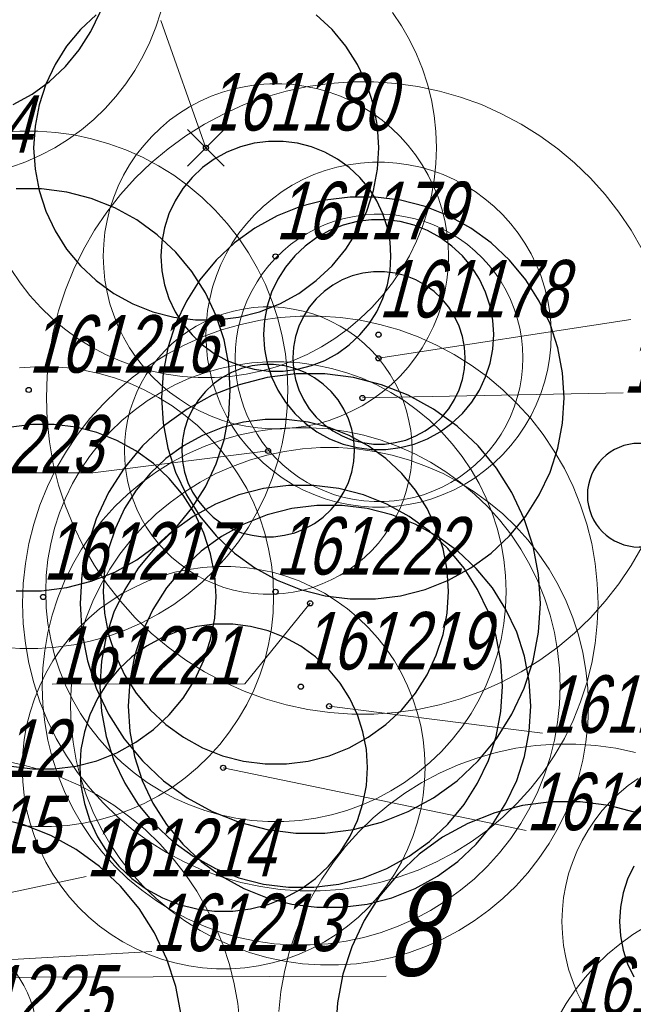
# Model space of a CAD drawing. Header units: metres. Extents: x 7419449 to 7420144, y 5549519 to 5549653.
# Tile 35 of 67: x 7419512 to 7419523, y 5549541 to 5549558. Entities that reach past the tile are written whole.
import ezdxf
from ezdxf.enums import TextEntityAlignment as Align

# ---------------------------------------------------------------- set-up
doc = ezdxf.new("R2010")
doc.units = ezdxf.units.M
doc.layers.add('_4_korony', color=7, linetype='Continuous', lineweight=25, true_color=0x7aa300)
for name, color, linetype, lineweight in [('_4_krzewy istniejące', 86, 'Continuous', 30), ('_4_NUMERY_PIKIET', 7, 'Continuous', 15), ('_4_NUMETY_WNIOSEK', 5, 'Continuous', 15), ('_4_SOD', 30, 'Continuous', 20), ('_4_USUNIĘCIE', 1, 'Continuous', 30)]:
    doc.layers.add(name, color=color, linetype=linetype, lineweight=lineweight)
doc.layers.add('_4_PUNKT_INWENTARYZACYJNY', color=7, linetype='Continuous')
doc.styles.add('STANDARD-Working1250', font='arial.ttf', dxfattribs={"height": 2.5})

# ---------------------------------------------------------------- blocks, each defined once
blk = doc.blocks.new('A$C38776EB9')
at = {"linetype": 'Continuous', "transparency": 33554623}
blk.add_line((-0.525, -0.525), (0, -0.525), dxfattribs=at)
blk.add_circle((0, 0), 0.525, dxfattribs=at)
blk = doc.blocks.new('x')
at = {"layer": '_4_USUNIĘCIE'}
for points in [[(7418062.551, 5544640.429), (7418062.87, 5544640.11), (7418063.188, 5544640.429)], [(7418063.188, 5544639.792), (7418062.87, 5544640.11), (7418062.551, 5544639.792)]]:
    blk.add_lwpolyline(points, dxfattribs=at)

msp = doc.modelspace()

# ---------------------------------------------------------------- linework, layer by layer
at = {"layer": '_4_korony', "linetype": 'Continuous', "flags": 128}
for points in [[(7419512.229, 5549556.861), (7419512.559, 5549557.042), (7419512.864, 5549557.263), (7419513.139, 5549557.521), (7419513.379, 5549557.812), (7419513.581, 5549558.13), (7419513.741, 5549558.471), (7419513.858, 5549558.829), (7419513.928, 5549559.199), (7419513.952, 5549559.575), (7419513.928, 5549559.951), (7419513.858, 5549560.321), (7419513.741, 5549560.679), (7419513.581, 5549561.02), (7419513.379, 5549561.338), (7419513.139, 5549561.629), (7419512.864, 5549561.887), (7419512.559, 5549562.108), (7419512.229, 5549562.289)], [(7419513.674, 5549558.424), (7419513.399, 5549558.166), (7419513.159, 5549557.875), (7419512.957, 5549557.557), (7419512.797, 5549557.216), (7419512.68, 5549556.858), (7419512.61, 5549556.488), (7419512.586, 5549556.112), (7419512.61, 5549555.736), (7419512.68, 5549555.366), (7419512.797, 5549555.008), (7419512.957, 5549554.667), (7419513.159, 5549554.349), (7419513.399, 5549554.058), (7419513.674, 5549553.8), (7419513.979, 5549553.579), (7419514.309, 5549553.398), (7419514.659, 5549553.259), (7419515.024, 5549553.165), (7419515.398, 5549553.118), (7419515.774, 5549553.118), (7419516.148, 5549553.165), (7419516.513, 5549553.259), (7419516.863, 5549553.398), (7419517.193, 5549553.579), (7419517.498, 5549553.8), (7419517.773, 5549554.058), (7419518.013, 5549554.349), (7419518.215, 5549554.667), (7419518.375, 5549555.008), (7419518.492, 5549555.366), (7419518.562, 5549555.736), (7419518.586, 5549556.112), (7419518.562, 5549556.488), (7419518.492, 5549556.858), (7419518.375, 5549557.216), (7419518.215, 5549557.557), (7419518.013, 5549557.875), (7419517.773, 5549558.166), (7419517.498, 5549558.424)], [(7419512.284, 5549548.408), (7419512.724, 5549548.408), (7419513.16, 5549548.463), (7419513.586, 5549548.572), (7419513.994, 5549548.734), (7419514.379, 5549548.946), (7419514.735, 5549549.204), (7419515.055, 5549549.505), (7419515.336, 5549549.844), (7419515.571, 5549550.215), (7419515.758, 5549550.613), (7419515.894, 5549551.031), (7419515.976, 5549551.462), (7419516.004, 5549551.901), (7419515.976, 5549552.34), (7419515.894, 5549552.771), (7419515.758, 5549553.189), (7419515.571, 5549553.587), (7419515.336, 5549553.958), (7419515.055, 5549554.297), (7419514.735, 5549554.598), (7419514.379, 5549554.856), (7419513.994, 5549555.068), (7419513.586, 5549555.23), (7419513.16, 5549555.339), (7419512.724, 5549555.394), (7419512.284, 5549555.394)], [(7419512.194, 5549545.359), (7419512.568, 5549545.312), (7419512.944, 5549545.312), (7419513.318, 5549545.359), (7419513.683, 5549545.453), (7419514.033, 5549545.592), (7419514.363, 5549545.773), (7419514.668, 5549545.994), (7419514.943, 5549546.252), (7419515.183, 5549546.543), (7419515.385, 5549546.861), (7419515.545, 5549547.202), (7419515.662, 5549547.56), (7419515.732, 5549547.93), (7419515.756, 5549548.306), (7419515.732, 5549548.682), (7419515.662, 5549549.052), (7419515.545, 5549549.41), (7419515.385, 5549549.751), (7419515.183, 5549550.069), (7419514.943, 5549550.36), (7419514.668, 5549550.618), (7419514.363, 5549550.839), (7419514.033, 5549551.02), (7419513.683, 5549551.159), (7419513.318, 5549551.253), (7419512.944, 5549551.3), (7419512.568, 5549551.3), (7419512.194, 5549551.253)], [(7419523.07, 5549544.549), (7419522.584, 5549544.674), (7419522.085, 5549544.737), (7419521.583, 5549544.737), (7419521.084, 5549544.674), (7419520.598, 5549544.549), (7419520.131, 5549544.364), (7419519.691, 5549544.122), (7419519.284, 5549543.827), (7419518.918, 5549543.483), (7419518.598, 5549543.096), (7419518.329, 5549542.672), (7419518.115, 5549542.217), (7419517.96, 5549541.74), (7419517.866, 5549541.246), (7419517.834, 5549540.745)], [(7419511.931, 5549536.604), (7419512.417, 5549536.729), (7419512.884, 5549536.914), (7419513.324, 5549537.156), (7419513.731, 5549537.451), (7419514.097, 5549537.795), (7419514.417, 5549538.182), (7419514.686, 5549538.606), (7419514.9, 5549539.061), (7419515.055, 5549539.538), (7419515.149, 5549540.032), (7419515.181, 5549540.533), (7419515.149, 5549541.034), (7419515.055, 5549541.528), (7419514.9, 5549542.005), (7419514.686, 5549542.46), (7419514.417, 5549542.884), (7419514.097, 5549543.271), (7419513.731, 5549543.615), (7419513.324, 5549543.91), (7419512.884, 5549544.152), (7419512.417, 5549544.337), (7419511.931, 5549544.462)], [(7419523.014, 5549543.621), (7419522.907, 5549543.393), (7419522.83, 5549543.154), (7419522.783, 5549542.908), (7419522.767, 5549542.657), (7419522.783, 5549542.406), (7419522.83, 5549542.16), (7419522.907, 5549541.921), (7419523.014, 5549541.693)]]:
    msp.add_lwpolyline(points, dxfattribs=at)
for points in [[(7419518.796, 5549554.224), (7419518.78, 5549554.475), (7419518.733, 5549554.721), (7419518.656, 5549554.96), (7419518.549, 5549555.188), (7419518.414, 5549555.4), (7419518.254, 5549555.593), (7419518.071, 5549555.765), (7419517.868, 5549555.913), (7419517.648, 5549556.034), (7419517.414, 5549556.126), (7419517.171, 5549556.189), (7419516.922, 5549556.22), (7419516.67, 5549556.22), (7419516.421, 5549556.189), (7419516.178, 5549556.126), (7419515.944, 5549556.034), (7419515.724, 5549555.913), (7419515.521, 5549555.765), (7419515.338, 5549555.593), (7419515.178, 5549555.4), (7419515.043, 5549555.188), (7419514.936, 5549554.96), (7419514.859, 5549554.721), (7419514.812, 5549554.475), (7419514.796, 5549554.224), (7419514.812, 5549553.973), (7419514.859, 5549553.727), (7419514.936, 5549553.488), (7419515.043, 5549553.26), (7419515.178, 5549553.048), (7419515.338, 5549552.855), (7419515.521, 5549552.683), (7419515.724, 5549552.535), (7419515.944, 5549552.414), (7419516.178, 5549552.322), (7419516.421, 5549552.259), (7419516.67, 5549552.228), (7419516.922, 5549552.228), (7419517.171, 5549552.259), (7419517.414, 5549552.322), (7419517.648, 5549552.414), (7419517.868, 5549552.535), (7419518.071, 5549552.683), (7419518.254, 5549552.855), (7419518.414, 5549553.048), (7419518.549, 5549553.26), (7419518.656, 5549553.488), (7419518.733, 5549553.727), (7419518.78, 5549553.973)], [(7419521.807, 5549551.76), (7419521.779, 5549552.199), (7419521.697, 5549552.63), (7419521.561, 5549553.048), (7419521.374, 5549553.446), (7419521.139, 5549553.817), (7419520.858, 5549554.156), (7419520.538, 5549554.457), (7419520.182, 5549554.715), (7419519.797, 5549554.927), (7419519.389, 5549555.089), (7419518.963, 5549555.198), (7419518.527, 5549555.253), (7419518.087, 5549555.253), (7419517.651, 5549555.198), (7419517.225, 5549555.089), (7419516.817, 5549554.927), (7419516.432, 5549554.715), (7419516.076, 5549554.457), (7419515.756, 5549554.156), (7419515.475, 5549553.817), (7419515.24, 5549553.446), (7419515.053, 5549553.048), (7419514.917, 5549552.63), (7419514.835, 5549552.199), (7419514.807, 5549551.76), (7419514.835, 5549551.321), (7419514.917, 5549550.89), (7419515.053, 5549550.472), (7419515.24, 5549550.074), (7419515.475, 5549549.703), (7419515.756, 5549549.364), (7419516.076, 5549549.063), (7419516.432, 5549548.805), (7419516.817, 5549548.593), (7419517.225, 5549548.431), (7419517.651, 5549548.322), (7419518.087, 5549548.267), (7419518.527, 5549548.267), (7419518.963, 5549548.322), (7419519.389, 5549548.431), (7419519.797, 5549548.593), (7419520.182, 5549548.805), (7419520.538, 5549549.063), (7419520.858, 5549549.364), (7419521.139, 5549549.703), (7419521.374, 5549550.074), (7419521.561, 5549550.472), (7419521.697, 5549550.89), (7419521.779, 5549551.321)], [(7419520.581, 5549552.861), (7419520.565, 5549553.112), (7419520.518, 5549553.358), (7419520.441, 5549553.597), (7419520.334, 5549553.825), (7419520.199, 5549554.037), (7419520.039, 5549554.23), (7419519.856, 5549554.402), (7419519.653, 5549554.55), (7419519.433, 5549554.671), (7419519.199, 5549554.763), (7419518.956, 5549554.826), (7419518.707, 5549554.857), (7419518.455, 5549554.857), (7419518.206, 5549554.826), (7419517.963, 5549554.763), (7419517.729, 5549554.671), (7419517.509, 5549554.55), (7419517.306, 5549554.402), (7419517.123, 5549554.23), (7419516.963, 5549554.037), (7419516.828, 5549553.825), (7419516.721, 5549553.597), (7419516.644, 5549553.358), (7419516.597, 5549553.112), (7419516.581, 5549552.861), (7419516.597, 5549552.61), (7419516.644, 5549552.364), (7419516.721, 5549552.125), (7419516.828, 5549551.897), (7419516.963, 5549551.685), (7419517.123, 5549551.492), (7419517.306, 5549551.32), (7419517.509, 5549551.172), (7419517.729, 5549551.051), (7419517.963, 5549550.959), (7419518.206, 5549550.896), (7419518.455, 5549550.865), (7419518.707, 5549550.865), (7419518.956, 5549550.896), (7419519.199, 5549550.959), (7419519.433, 5549551.051), (7419519.653, 5549551.172), (7419519.856, 5549551.32), (7419520.039, 5549551.492), (7419520.199, 5549551.685), (7419520.334, 5549551.897), (7419520.441, 5549552.125), (7419520.518, 5549552.364), (7419520.565, 5549552.61)], [(7419520.088, 5549552.456), (7419520.076, 5549552.644), (7419520.041, 5549552.829), (7419519.983, 5549553.008), (7419519.902, 5549553.179), (7419519.802, 5549553.338), (7419519.681, 5549553.483), (7419519.544, 5549553.612), (7419519.392, 5549553.722), (7419519.227, 5549553.813), (7419519.052, 5549553.883), (7419518.869, 5549553.929), (7419518.682, 5549553.953), (7419518.494, 5549553.953), (7419518.307, 5549553.929), (7419518.124, 5549553.883), (7419517.949, 5549553.813), (7419517.784, 5549553.722), (7419517.632, 5549553.612), (7419517.495, 5549553.483), (7419517.374, 5549553.338), (7419517.274, 5549553.179), (7419517.193, 5549553.008), (7419517.135, 5549552.829), (7419517.1, 5549552.644), (7419517.088, 5549552.456), (7419517.1, 5549552.268), (7419517.135, 5549552.083), (7419517.193, 5549551.904), (7419517.274, 5549551.733), (7419517.374, 5549551.574), (7419517.495, 5549551.429), (7419517.632, 5549551.3), (7419517.784, 5549551.19), (7419517.949, 5549551.099), (7419518.124, 5549551.029), (7419518.307, 5549550.983), (7419518.494, 5549550.959), (7419518.682, 5549550.959), (7419518.869, 5549550.983), (7419519.052, 5549551.029), (7419519.227, 5549551.099), (7419519.392, 5549551.19), (7419519.544, 5549551.3), (7419519.681, 5549551.429), (7419519.802, 5549551.574), (7419519.902, 5549551.733), (7419519.983, 5549551.904), (7419520.041, 5549552.083), (7419520.076, 5549552.268)], [(7419518.163, 5549550.845), (7419518.151, 5549551.033), (7419518.116, 5549551.218), (7419518.058, 5549551.397), (7419517.977, 5549551.568), (7419517.877, 5549551.727), (7419517.756, 5549551.872), (7419517.619, 5549552.001), (7419517.467, 5549552.111), (7419517.302, 5549552.202), (7419517.127, 5549552.272), (7419516.944, 5549552.318), (7419516.757, 5549552.342), (7419516.569, 5549552.342), (7419516.382, 5549552.318), (7419516.199, 5549552.272), (7419516.024, 5549552.202), (7419515.859, 5549552.111), (7419515.707, 5549552.001), (7419515.57, 5549551.872), (7419515.449, 5549551.727), (7419515.349, 5549551.568), (7419515.268, 5549551.397), (7419515.21, 5549551.218), (7419515.175, 5549551.033), (7419515.163, 5549550.845), (7419515.175, 5549550.657), (7419515.21, 5549550.472), (7419515.268, 5549550.293), (7419515.349, 5549550.122), (7419515.449, 5549549.963), (7419515.57, 5549549.818), (7419515.707, 5549549.689), (7419515.859, 5549549.579), (7419516.024, 5549549.488), (7419516.199, 5549549.418), (7419516.382, 5549549.372), (7419516.569, 5549549.348), (7419516.757, 5549549.348), (7419516.944, 5549549.372), (7419517.127, 5549549.418), (7419517.302, 5549549.488), (7419517.467, 5549549.579), (7419517.619, 5549549.689), (7419517.756, 5549549.818), (7419517.877, 5549549.963), (7419517.977, 5549550.122), (7419518.058, 5549550.293), (7419518.116, 5549550.472), (7419518.151, 5549550.657)], [(7419521.394, 5549548.187), (7419521.362, 5549548.688), (7419521.268, 5549549.182), (7419521.113, 5549549.659), (7419520.899, 5549550.114), (7419520.63, 5549550.538), (7419520.31, 5549550.925), (7419519.944, 5549551.269), (7419519.537, 5549551.564), (7419519.097, 5549551.806), (7419518.63, 5549551.991), (7419518.144, 5549552.116), (7419517.645, 5549552.179), (7419517.143, 5549552.179), (7419516.644, 5549552.116), (7419516.158, 5549551.991), (7419515.691, 5549551.806), (7419515.251, 5549551.564), (7419514.844, 5549551.269), (7419514.478, 5549550.925), (7419514.158, 5549550.538), (7419513.889, 5549550.114), (7419513.675, 5549549.659), (7419513.52, 5549549.182), (7419513.426, 5549548.688), (7419513.394, 5549548.187), (7419513.426, 5549547.686), (7419513.52, 5549547.192), (7419513.675, 5549546.715), (7419513.889, 5549546.26), (7419514.158, 5549545.836), (7419514.478, 5549545.449), (7419514.844, 5549545.105), (7419515.251, 5549544.81), (7419515.691, 5549544.568), (7419516.158, 5549544.383), (7419516.644, 5549544.258), (7419517.143, 5549544.195), (7419517.645, 5549544.195), (7419518.144, 5549544.258), (7419518.63, 5549544.383), (7419519.097, 5549544.568), (7419519.537, 5549544.81), (7419519.944, 5549545.105), (7419520.31, 5549545.449), (7419520.63, 5549545.836), (7419520.899, 5549546.26), (7419521.113, 5549546.715), (7419521.268, 5549547.192), (7419521.362, 5549547.686)], [(7419519.795, 5549548.393), (7419519.771, 5549548.769), (7419519.701, 5549549.139), (7419519.584, 5549549.497), (7419519.424, 5549549.838), (7419519.222, 5549550.156), (7419518.982, 5549550.447), (7419518.707, 5549550.705), (7419518.402, 5549550.926), (7419518.072, 5549551.107), (7419517.722, 5549551.246), (7419517.357, 5549551.34), (7419516.983, 5549551.387), (7419516.607, 5549551.387), (7419516.233, 5549551.34), (7419515.868, 5549551.246), (7419515.518, 5549551.107), (7419515.188, 5549550.926), (7419514.883, 5549550.705), (7419514.608, 5549550.447), (7419514.368, 5549550.156), (7419514.166, 5549549.838), (7419514.006, 5549549.497), (7419513.889, 5549549.139), (7419513.819, 5549548.769), (7419513.795, 5549548.393), (7419513.819, 5549548.017), (7419513.889, 5549547.647), (7419514.006, 5549547.289), (7419514.166, 5549546.948), (7419514.368, 5549546.63), (7419514.608, 5549546.339), (7419514.883, 5549546.081), (7419515.188, 5549545.86), (7419515.518, 5549545.679), (7419515.868, 5549545.54), (7419516.233, 5549545.446), (7419516.607, 5549545.399), (7419516.983, 5549545.399), (7419517.357, 5549545.446), (7419517.722, 5549545.54), (7419518.072, 5549545.679), (7419518.402, 5549545.86), (7419518.707, 5549546.081), (7419518.982, 5549546.339), (7419519.222, 5549546.63), (7419519.424, 5549546.948), (7419519.584, 5549547.289), (7419519.701, 5549547.647), (7419519.771, 5549548.017)], [(7419520.735, 5549546.746), (7419520.707, 5549547.185), (7419520.625, 5549547.616), (7419520.489, 5549548.034), (7419520.302, 5549548.432), (7419520.067, 5549548.803), (7419519.786, 5549549.142), (7419519.466, 5549549.443), (7419519.11, 5549549.701), (7419518.725, 5549549.913), (7419518.317, 5549550.075), (7419517.891, 5549550.184), (7419517.455, 5549550.239), (7419517.015, 5549550.239), (7419516.579, 5549550.184), (7419516.153, 5549550.075), (7419515.745, 5549549.913), (7419515.36, 5549549.701), (7419515.004, 5549549.443), (7419514.684, 5549549.142), (7419514.403, 5549548.803), (7419514.168, 5549548.432), (7419513.981, 5549548.034), (7419513.845, 5549547.616), (7419513.763, 5549547.185), (7419513.735, 5549546.746), (7419513.763, 5549546.307), (7419513.845, 5549545.876), (7419513.981, 5549545.458), (7419514.168, 5549545.06), (7419514.403, 5549544.689), (7419514.684, 5549544.35), (7419515.004, 5549544.049), (7419515.36, 5549543.791), (7419515.745, 5549543.579), (7419516.153, 5549543.417), (7419516.579, 5549543.308), (7419517.015, 5549543.253), (7419517.455, 5549543.253), (7419517.891, 5549543.308), (7419518.317, 5549543.417), (7419518.725, 5549543.579), (7419519.11, 5549543.791), (7419519.466, 5549544.049), (7419519.786, 5549544.35), (7419520.067, 5549544.689), (7419520.302, 5549545.06), (7419520.489, 5549545.458), (7419520.625, 5549545.876), (7419520.707, 5549546.307)], [(7419521.227, 5549546.399), (7419521.199, 5549546.838), (7419521.117, 5549547.269), (7419520.981, 5549547.687), (7419520.794, 5549548.085), (7419520.559, 5549548.456), (7419520.278, 5549548.795), (7419519.958, 5549549.096), (7419519.602, 5549549.354), (7419519.217, 5549549.566), (7419518.809, 5549549.728), (7419518.383, 5549549.837), (7419517.947, 5549549.892), (7419517.507, 5549549.892), (7419517.071, 5549549.837), (7419516.645, 5549549.728), (7419516.237, 5549549.566), (7419515.852, 5549549.354), (7419515.496, 5549549.096), (7419515.176, 5549548.795), (7419514.895, 5549548.456), (7419514.66, 5549548.085), (7419514.473, 5549547.687), (7419514.337, 5549547.269), (7419514.255, 5549546.838), (7419514.227, 5549546.399), (7419514.255, 5549545.96), (7419514.337, 5549545.529), (7419514.473, 5549545.111), (7419514.66, 5549544.713), (7419514.895, 5549544.342), (7419515.176, 5549544.003), (7419515.496, 5549543.702), (7419515.852, 5549543.444), (7419516.237, 5549543.232), (7419516.645, 5549543.07), (7419517.071, 5549542.961), (7419517.507, 5549542.906), (7419517.947, 5549542.906), (7419518.383, 5549542.961), (7419518.809, 5549543.07), (7419519.217, 5549543.232), (7419519.602, 5549543.444), (7419519.958, 5549543.702), (7419520.278, 5549544.003), (7419520.559, 5549544.342), (7419520.794, 5549544.713), (7419520.981, 5549545.111), (7419521.117, 5549545.529), (7419521.199, 5549545.96)], [(7419518.388, 5549545.333), (7419518.368, 5549545.646), (7419518.309, 5549545.955), (7419518.212, 5549546.253), (7419518.079, 5549546.537), (7419517.911, 5549546.802), (7419517.71, 5549547.044), (7419517.482, 5549547.259), (7419517.228, 5549547.444), (7419516.952, 5549547.595), (7419516.661, 5549547.711), (7419516.356, 5549547.789), (7419516.045, 5549547.828), (7419515.731, 5549547.828), (7419515.42, 5549547.789), (7419515.115, 5549547.711), (7419514.824, 5549547.595), (7419514.548, 5549547.444), (7419514.294, 5549547.259), (7419514.066, 5549547.044), (7419513.865, 5549546.802), (7419513.697, 5549546.537), (7419513.564, 5549546.253), (7419513.467, 5549545.955), (7419513.408, 5549545.646), (7419513.388, 5549545.333), (7419513.408, 5549545.02), (7419513.467, 5549544.711), (7419513.564, 5549544.413), (7419513.697, 5549544.129), (7419513.865, 5549543.864), (7419514.066, 5549543.622), (7419514.294, 5549543.407), (7419514.548, 5549543.222), (7419514.824, 5549543.071), (7419515.115, 5549542.955), (7419515.42, 5549542.877), (7419515.731, 5549542.838), (7419516.045, 5549542.838), (7419516.356, 5549542.877), (7419516.661, 5549542.955), (7419516.952, 5549543.071), (7419517.228, 5549543.222), (7419517.482, 5549543.407), (7419517.71, 5549543.622), (7419517.911, 5549543.864), (7419518.079, 5549544.129), (7419518.212, 5549544.413), (7419518.309, 5549544.711), (7419518.368, 5549545.02)]]:
    msp.add_lwpolyline(points, close=True, dxfattribs=at)
at = {"layer": '_4_NUMERY_PIKIET'}
for points in [[(7419518.58, 5549552.45), (7419522.967, 5549553.127)], [(7419518.3, 5549551.76), (7419522.831, 5549551.85)], [(7419516.66, 5549550.84), (7419513.612, 5549550.46), (7419510.509, 5549550.459)], [(7419517.39, 5549548.19), (7419516.255, 5549546.791), (7419512.906, 5549546.785)], [(7419517.72, 5549546.4), (7419521.43, 5549545.934)], [(7419515.88, 5549545.33), (7419521.145, 5549544.24)], [(7419507.52, 5549542.17), (7419513.497, 5549543.441)], [(7419506.55, 5549541.67), (7419514.64, 5549542.138)]]:
    msp.add_lwpolyline(points, dxfattribs=at)
at = {"layer": '_4_NUMETY_WNIOSEK'}
for points in [[(7419514.794, 5549558.325), (7419515.58, 5549556.11)], [(7419518.712, 5549541.706), (7419506.55, 5549541.67)]]:
    msp.add_lwpolyline(points, dxfattribs=at)
at = {"layer": '_4_PUNKT_INWENTARYZACYJNY'}
for centre in [(7419515.58, 5549556.11), (7419516.79, 5549554.22), (7419518.58, 5549552.86), (7419518.58, 5549552.45), (7419512.5, 5549551.9), (7419518.3, 5549551.76), (7419516.66, 5549550.84), (7419516.79, 5549548.39), (7419512.75, 5549548.3), (7419517.39, 5549548.19), (7419517.23, 5549546.74), (7419517.72, 5549546.4), (7419515.88, 5549545.33)]:
    msp.add_circle(centre, 0.045, dxfattribs=at)
at = {"layer": '_4_SOD', "flags": 128}
for points in [[(7419512.188, 5549555.771), (7419512.45, 5549555.866), (7419512.705, 5549555.98), (7419512.952, 5549556.111), (7419513.189, 5549556.259), (7419513.415, 5549556.423), (7419513.629, 5549556.602), (7419513.829, 5549556.796), (7419514.016, 5549557.004), (7419514.188, 5549557.224), (7419514.344, 5549557.455), (7419514.484, 5549557.697), (7419514.606, 5549557.948), (7419514.711, 5549558.207), (7419514.797, 5549558.472)], [(7419512.194, 5549553.992), (7419512.35, 5549553.761), (7419512.522, 5549553.541), (7419512.709, 5549553.333), (7419512.909, 5549553.139), (7419513.123, 5549552.96), (7419513.349, 5549552.796), (7419513.586, 5549552.648), (7419513.833, 5549552.517), (7419514.088, 5549552.403), (7419514.35, 5549552.308), (7419514.618, 5549552.231), (7419514.891, 5549552.173), (7419515.168, 5549552.134), (7419515.446, 5549552.114), (7419515.726, 5549552.114), (7419516.004, 5549552.134), (7419516.281, 5549552.173), (7419516.554, 5549552.231), (7419516.822, 5549552.308), (7419517.084, 5549552.403), (7419517.339, 5549552.517), (7419517.586, 5549552.648), (7419517.823, 5549552.796), (7419518.049, 5549552.96), (7419518.263, 5549553.139), (7419518.463, 5549553.333), (7419518.65, 5549553.541), (7419518.822, 5549553.761), (7419518.978, 5549553.992), (7419519.118, 5549554.234), (7419519.24, 5549554.485), (7419519.345, 5549554.744), (7419519.431, 5549555.009), (7419519.499, 5549555.28), (7419519.547, 5549555.555), (7419519.576, 5549555.833), (7419519.586, 5549556.112), (7419519.576, 5549556.391), (7419519.547, 5549556.669), (7419519.499, 5549556.944), (7419519.431, 5549557.215), (7419519.345, 5549557.48), (7419519.24, 5549557.739), (7419519.118, 5549557.99), (7419518.978, 5549558.232), (7419518.822, 5549558.463)], [(7419523.163, 5549554.342), (7419522.971, 5549554.675), (7419522.757, 5549554.993), (7419522.52, 5549555.295), (7419522.263, 5549555.581), (7419521.987, 5549555.847), (7419521.693, 5549556.094), (7419521.383, 5549556.32), (7419521.057, 5549556.523), (7419520.718, 5549556.703), (7419520.367, 5549556.86), (7419520.007, 5549556.991), (7419519.638, 5549557.097), (7419519.262, 5549557.176), (7419518.882, 5549557.23), (7419518.499, 5549557.257), (7419518.115, 5549557.257), (7419517.732, 5549557.23), (7419517.352, 5549557.176), (7419516.976, 5549557.097), (7419516.607, 5549556.991), (7419516.247, 5549556.86), (7419515.896, 5549556.703), (7419515.557, 5549556.523), (7419515.231, 5549556.32), (7419514.921, 5549556.094), (7419514.627, 5549555.847), (7419514.351, 5549555.581), (7419514.094, 5549555.295), (7419513.857, 5549554.993), (7419513.643, 5549554.675), (7419513.451, 5549554.342), (7419513.282, 5549553.997), (7419513.139, 5549553.641), (7419513.02, 5549553.276), (7419512.927, 5549552.904), (7419512.861, 5549552.525), (7419512.82, 5549552.144), (7419512.807, 5549551.76), (7419512.82, 5549551.376), (7419512.861, 5549550.995), (7419512.927, 5549550.616), (7419513.02, 5549550.244), (7419513.139, 5549549.879), (7419513.282, 5549549.523), (7419513.451, 5549549.178), (7419513.643, 5549548.845), (7419513.857, 5549548.527), (7419514.094, 5549548.225), (7419514.351, 5549547.939), (7419514.627, 5549547.673), (7419514.921, 5549547.426), (7419515.231, 5549547.2), (7419515.557, 5549546.997), (7419515.896, 5549546.817), (7419516.247, 5549546.66), (7419516.607, 5549546.529), (7419516.976, 5549546.423), (7419517.352, 5549546.344), (7419517.732, 5549546.29), (7419518.115, 5549546.263), (7419518.499, 5549546.263), (7419518.882, 5549546.29), (7419519.262, 5549546.344), (7419519.638, 5549546.423), (7419520.007, 5549546.529), (7419520.367, 5549546.66), (7419520.718, 5549546.817), (7419521.057, 5549546.997), (7419521.383, 5549547.2), (7419521.693, 5549547.426), (7419521.987, 5549547.673), (7419522.263, 5549547.939), (7419522.52, 5549548.225), (7419522.757, 5549548.527), (7419522.971, 5549548.845), (7419523.163, 5549549.178)], [(7419512.034, 5549547.426), (7419512.347, 5549547.404), (7419512.661, 5549547.404), (7419512.974, 5549547.426), (7419513.285, 5549547.469), (7419513.593, 5549547.535), (7419513.895, 5549547.621), (7419514.19, 5549547.729), (7419514.477, 5549547.856), (7419514.754, 5549548.004), (7419515.02, 5549548.17), (7419515.274, 5549548.355), (7419515.515, 5549548.557), (7419515.741, 5549548.775), (7419515.951, 5549549.008), (7419516.145, 5549549.256), (7419516.32, 5549549.516), (7419516.477, 5549549.788), (7419516.615, 5549550.071), (7419516.733, 5549550.362), (7419516.83, 5549550.661), (7419516.906, 5549550.965), (7419516.96, 5549551.275), (7419516.993, 5549551.587), (7419517.004, 5549551.901), (7419516.993, 5549552.215), (7419516.96, 5549552.527), (7419516.906, 5549552.837), (7419516.83, 5549553.141), (7419516.733, 5549553.44), (7419516.615, 5549553.731), (7419516.477, 5549554.014), (7419516.32, 5549554.286), (7419516.145, 5549554.546), (7419515.951, 5549554.794), (7419515.741, 5549555.027), (7419515.515, 5549555.245), (7419515.274, 5549555.447), (7419515.02, 5549555.632), (7419514.754, 5549555.798), (7419514.477, 5549555.946), (7419514.19, 5549556.073), (7419513.895, 5549556.181), (7419513.593, 5549556.267), (7419513.285, 5549556.333), (7419512.974, 5549556.376), (7419512.661, 5549556.398), (7419512.347, 5549556.398), (7419512.034, 5549556.376)], [(7419512.338, 5549544.328), (7419512.616, 5549544.308), (7419512.896, 5549544.308), (7419513.174, 5549544.328), (7419513.451, 5549544.367), (7419513.724, 5549544.425), (7419513.992, 5549544.502), (7419514.254, 5549544.597), (7419514.509, 5549544.711), (7419514.756, 5549544.842), (7419514.993, 5549544.99), (7419515.219, 5549545.154), (7419515.433, 5549545.333), (7419515.633, 5549545.527), (7419515.82, 5549545.735), (7419515.992, 5549545.955), (7419516.148, 5549546.186), (7419516.288, 5549546.428), (7419516.41, 5549546.679), (7419516.515, 5549546.938), (7419516.601, 5549547.203), (7419516.669, 5549547.474), (7419516.717, 5549547.749), (7419516.746, 5549548.027), (7419516.756, 5549548.306), (7419516.746, 5549548.585), (7419516.717, 5549548.863), (7419516.669, 5549549.138), (7419516.601, 5549549.409), (7419516.515, 5549549.674), (7419516.41, 5549549.933), (7419516.288, 5549550.184), (7419516.148, 5549550.426), (7419515.992, 5549550.657), (7419515.82, 5549550.877), (7419515.633, 5549551.085), (7419515.433, 5549551.279), (7419515.219, 5549551.458), (7419514.993, 5549551.622), (7419514.756, 5549551.77), (7419514.509, 5549551.901), (7419514.254, 5549552.015), (7419513.992, 5549552.11), (7419513.724, 5549552.187), (7419513.451, 5549552.245), (7419513.174, 5549552.284), (7419512.896, 5549552.304), (7419512.616, 5549552.304), (7419512.338, 5549552.284)], [(7419523.044, 5549545.596), (7419522.702, 5549545.669), (7419522.357, 5549545.718), (7419522.008, 5549545.742), (7419521.66, 5549545.742), (7419521.311, 5549545.718), (7419520.966, 5549545.669), (7419520.624, 5549545.596), (7419520.289, 5549545.5), (7419519.961, 5549545.381), (7419519.642, 5549545.239), (7419519.334, 5549545.075), (7419519.038, 5549544.89), (7419518.756, 5549544.685), (7419518.488, 5549544.461), (7419518.237, 5549544.218), (7419518.004, 5549543.959), (7419517.789, 5549543.684), (7419517.594, 5549543.395), (7419517.419, 5549543.092), (7419517.266, 5549542.779), (7419517.136, 5549542.455), (7419517.028, 5549542.123), (7419516.943, 5549541.785), (7419516.883, 5549541.441), (7419516.846, 5549541.094)], [(7419516.169, 5549540.882), (7419516.132, 5549541.229), (7419516.072, 5549541.573), (7419515.987, 5549541.911), (7419515.879, 5549542.243), (7419515.749, 5549542.567), (7419515.596, 5549542.88), (7419515.421, 5549543.183), (7419515.226, 5549543.472), (7419515.011, 5549543.747), (7419514.778, 5549544.006), (7419514.527, 5549544.249), (7419514.259, 5549544.473), (7419513.977, 5549544.678), (7419513.681, 5549544.863), (7419513.373, 5549545.027), (7419513.054, 5549545.169), (7419512.726, 5549545.288), (7419512.391, 5549545.384), (7419512.049, 5549545.457)], [(7419523.089, 5549545.144), (7419522.92, 5549545.021), (7419522.76, 5549544.886), (7419522.609, 5549544.741), (7419522.469, 5549544.585), (7419522.34, 5549544.42), (7419522.223, 5549544.247), (7419522.118, 5549544.065), (7419522.026, 5549543.877), (7419521.948, 5549543.683), (7419521.883, 5549543.484), (7419521.833, 5549543.281), (7419521.796, 5549543.075), (7419521.774, 5549542.866), (7419521.767, 5549542.657), (7419521.774, 5549542.448), (7419521.796, 5549542.239), (7419521.833, 5549542.033), (7419521.883, 5549541.83), (7419521.948, 5549541.631), (7419522.026, 5549541.437), (7419522.118, 5549541.249), (7419522.223, 5549541.067)], [(7419523.234, 5549542.578), (7419522.997, 5549542.43), (7419522.771, 5549542.266), (7419522.557, 5549542.087), (7419522.357, 5549541.893), (7419522.17, 5549541.685), (7419521.998, 5549541.465), (7419521.842, 5549541.234), (7419521.702, 5549540.992)], [(7419512.27, 5549539.427), (7419512.348, 5549539.543), (7419512.418, 5549539.664), (7419512.479, 5549539.79), (7419512.531, 5549539.919), (7419512.575, 5549540.052), (7419512.608, 5549540.187), (7419512.633, 5549540.325), (7419512.647, 5549540.463), (7419512.652, 5549540.603), (7419512.647, 5549540.743), (7419512.633, 5549540.881), (7419512.608, 5549541.019), (7419512.575, 5549541.154), (7419512.531, 5549541.287), (7419512.479, 5549541.416), (7419512.418, 5549541.542), (7419512.348, 5549541.663), (7419512.27, 5549541.779)]]:
    msp.add_lwpolyline(points, dxfattribs=at)
for points in [[(7419519.796, 5549554.224), (7419519.789, 5549554.433), (7419519.767, 5549554.642), (7419519.73, 5549554.848), (7419519.68, 5549555.051), (7419519.615, 5549555.25), (7419519.537, 5549555.444), (7419519.445, 5549555.632), (7419519.34, 5549555.814), (7419519.223, 5549555.987), (7419519.094, 5549556.152), (7419518.954, 5549556.308), (7419518.803, 5549556.453), (7419518.643, 5549556.588), (7419518.474, 5549556.711), (7419518.296, 5549556.822), (7419518.111, 5549556.92), (7419517.92, 5549557.006), (7419517.723, 5549557.077), (7419517.522, 5549557.135), (7419517.317, 5549557.178), (7419517.11, 5549557.208), (7419516.901, 5549557.222), (7419516.691, 5549557.222), (7419516.482, 5549557.208), (7419516.275, 5549557.178), (7419516.07, 5549557.135), (7419515.869, 5549557.077), (7419515.672, 5549557.006), (7419515.481, 5549556.92), (7419515.296, 5549556.822), (7419515.118, 5549556.711), (7419514.949, 5549556.588), (7419514.789, 5549556.453), (7419514.638, 5549556.308), (7419514.498, 5549556.152), (7419514.369, 5549555.987), (7419514.252, 5549555.814), (7419514.147, 5549555.632), (7419514.055, 5549555.444), (7419513.977, 5549555.25), (7419513.912, 5549555.051), (7419513.862, 5549554.848), (7419513.825, 5549554.642), (7419513.803, 5549554.433), (7419513.796, 5549554.224), (7419513.803, 5549554.015), (7419513.825, 5549553.806), (7419513.862, 5549553.6), (7419513.912, 5549553.397), (7419513.977, 5549553.198), (7419514.055, 5549553.004), (7419514.147, 5549552.816), (7419514.252, 5549552.634), (7419514.369, 5549552.461), (7419514.498, 5549552.296), (7419514.638, 5549552.14), (7419514.789, 5549551.995), (7419514.949, 5549551.86), (7419515.118, 5549551.737), (7419515.296, 5549551.626), (7419515.481, 5549551.528), (7419515.672, 5549551.442), (7419515.869, 5549551.371), (7419516.07, 5549551.313), (7419516.275, 5549551.27), (7419516.482, 5549551.24), (7419516.691, 5549551.226), (7419516.901, 5549551.226), (7419517.11, 5549551.24), (7419517.317, 5549551.27), (7419517.522, 5549551.313), (7419517.723, 5549551.371), (7419517.92, 5549551.442), (7419518.111, 5549551.528), (7419518.296, 5549551.626), (7419518.474, 5549551.737), (7419518.643, 5549551.86), (7419518.803, 5549551.995), (7419518.954, 5549552.14), (7419519.094, 5549552.296), (7419519.223, 5549552.461), (7419519.34, 5549552.634), (7419519.445, 5549552.816), (7419519.537, 5549553.004), (7419519.615, 5549553.198), (7419519.68, 5549553.397), (7419519.73, 5549553.6), (7419519.767, 5549553.806), (7419519.789, 5549554.015)], [(7419521.581, 5549552.861), (7419521.574, 5549553.07), (7419521.552, 5549553.279), (7419521.515, 5549553.485), (7419521.465, 5549553.688), (7419521.4, 5549553.887), (7419521.322, 5549554.081), (7419521.23, 5549554.269), (7419521.125, 5549554.451), (7419521.008, 5549554.624), (7419520.879, 5549554.789), (7419520.739, 5549554.945), (7419520.588, 5549555.09), (7419520.428, 5549555.225), (7419520.259, 5549555.348), (7419520.081, 5549555.459), (7419519.896, 5549555.557), (7419519.705, 5549555.643), (7419519.508, 5549555.714), (7419519.307, 5549555.772), (7419519.102, 5549555.815), (7419518.895, 5549555.845), (7419518.686, 5549555.859), (7419518.476, 5549555.859), (7419518.267, 5549555.845), (7419518.06, 5549555.815), (7419517.855, 5549555.772), (7419517.654, 5549555.714), (7419517.457, 5549555.643), (7419517.266, 5549555.557), (7419517.081, 5549555.459), (7419516.903, 5549555.348), (7419516.734, 5549555.225), (7419516.574, 5549555.09), (7419516.423, 5549554.945), (7419516.283, 5549554.789), (7419516.154, 5549554.624), (7419516.037, 5549554.451), (7419515.932, 5549554.269), (7419515.84, 5549554.081), (7419515.762, 5549553.887), (7419515.697, 5549553.688), (7419515.647, 5549553.485), (7419515.61, 5549553.279), (7419515.588, 5549553.07), (7419515.581, 5549552.861), (7419515.588, 5549552.652), (7419515.61, 5549552.443), (7419515.647, 5549552.237), (7419515.697, 5549552.034), (7419515.762, 5549551.835), (7419515.84, 5549551.641), (7419515.932, 5549551.453), (7419516.037, 5549551.271), (7419516.154, 5549551.098), (7419516.283, 5549550.933), (7419516.423, 5549550.777), (7419516.574, 5549550.632), (7419516.734, 5549550.497), (7419516.903, 5549550.374), (7419517.081, 5549550.263), (7419517.266, 5549550.165), (7419517.457, 5549550.079), (7419517.654, 5549550.008), (7419517.855, 5549549.95), (7419518.06, 5549549.907), (7419518.267, 5549549.877), (7419518.476, 5549549.863), (7419518.686, 5549549.863), (7419518.895, 5549549.877), (7419519.102, 5549549.907), (7419519.307, 5549549.95), (7419519.508, 5549550.008), (7419519.705, 5549550.079), (7419519.896, 5549550.165), (7419520.081, 5549550.263), (7419520.259, 5549550.374), (7419520.428, 5549550.497), (7419520.588, 5549550.632), (7419520.739, 5549550.777), (7419520.879, 5549550.933), (7419521.008, 5549551.098), (7419521.125, 5549551.271), (7419521.23, 5549551.453), (7419521.322, 5549551.641), (7419521.4, 5549551.835), (7419521.465, 5549552.034), (7419521.515, 5549552.237), (7419521.552, 5549552.443), (7419521.574, 5549552.652)], [(7419521.088, 5549552.456), (7419521.082, 5549552.63), (7419521.064, 5549552.804), (7419521.033, 5549552.976), (7419520.991, 5549553.145), (7419520.937, 5549553.311), (7419520.872, 5549553.473), (7419520.795, 5549553.63), (7419520.708, 5549553.781), (7419520.611, 5549553.925), (7419520.503, 5549554.063), (7419520.386, 5549554.193), (7419520.261, 5549554.314), (7419520.127, 5549554.426), (7419519.986, 5549554.529), (7419519.838, 5549554.621), (7419519.684, 5549554.703), (7419519.525, 5549554.774), (7419519.361, 5549554.834), (7419519.193, 5549554.882), (7419519.022, 5549554.918), (7419518.849, 5549554.942), (7419518.675, 5549554.954), (7419518.501, 5549554.954), (7419518.327, 5549554.942), (7419518.154, 5549554.918), (7419517.983, 5549554.882), (7419517.815, 5549554.834), (7419517.651, 5549554.774), (7419517.492, 5549554.703), (7419517.338, 5549554.621), (7419517.19, 5549554.529), (7419517.049, 5549554.426), (7419516.915, 5549554.314), (7419516.79, 5549554.193), (7419516.673, 5549554.063), (7419516.565, 5549553.925), (7419516.468, 5549553.781), (7419516.381, 5549553.63), (7419516.304, 5549553.473), (7419516.239, 5549553.311), (7419516.185, 5549553.145), (7419516.143, 5549552.976), (7419516.112, 5549552.804), (7419516.094, 5549552.63), (7419516.088, 5549552.456), (7419516.094, 5549552.282), (7419516.112, 5549552.108), (7419516.143, 5549551.936), (7419516.185, 5549551.767), (7419516.239, 5549551.601), (7419516.304, 5549551.439), (7419516.381, 5549551.282), (7419516.468, 5549551.131), (7419516.565, 5549550.987), (7419516.673, 5549550.849), (7419516.79, 5549550.719), (7419516.915, 5549550.598), (7419517.049, 5549550.486), (7419517.19, 5549550.383), (7419517.338, 5549550.291), (7419517.492, 5549550.209), (7419517.651, 5549550.138), (7419517.815, 5549550.078), (7419517.983, 5549550.03), (7419518.154, 5549549.994), (7419518.327, 5549549.97), (7419518.501, 5549549.958), (7419518.675, 5549549.958), (7419518.849, 5549549.97), (7419519.022, 5549549.994), (7419519.193, 5549550.03), (7419519.361, 5549550.078), (7419519.525, 5549550.138), (7419519.684, 5549550.209), (7419519.838, 5549550.291), (7419519.986, 5549550.383), (7419520.127, 5549550.486), (7419520.261, 5549550.598), (7419520.386, 5549550.719), (7419520.503, 5549550.849), (7419520.611, 5549550.987), (7419520.708, 5549551.131), (7419520.795, 5549551.282), (7419520.872, 5549551.439), (7419520.937, 5549551.601), (7419520.991, 5549551.767), (7419521.033, 5549551.936), (7419521.064, 5549552.108), (7419521.082, 5549552.282)], [(7419519.163, 5549550.845), (7419519.157, 5549551.019), (7419519.139, 5549551.193), (7419519.108, 5549551.365), (7419519.066, 5549551.534), (7419519.012, 5549551.7), (7419518.947, 5549551.862), (7419518.87, 5549552.019), (7419518.783, 5549552.17), (7419518.686, 5549552.314), (7419518.578, 5549552.452), (7419518.461, 5549552.582), (7419518.336, 5549552.703), (7419518.202, 5549552.815), (7419518.061, 5549552.918), (7419517.913, 5549553.01), (7419517.759, 5549553.092), (7419517.6, 5549553.163), (7419517.436, 5549553.223), (7419517.268, 5549553.271), (7419517.097, 5549553.307), (7419516.924, 5549553.331), (7419516.75, 5549553.343), (7419516.576, 5549553.343), (7419516.402, 5549553.331), (7419516.229, 5549553.307), (7419516.058, 5549553.271), (7419515.89, 5549553.223), (7419515.726, 5549553.163), (7419515.567, 5549553.092), (7419515.413, 5549553.01), (7419515.265, 5549552.918), (7419515.124, 5549552.815), (7419514.99, 5549552.703), (7419514.865, 5549552.582), (7419514.748, 5549552.452), (7419514.64, 5549552.314), (7419514.543, 5549552.17), (7419514.456, 5549552.019), (7419514.379, 5549551.862), (7419514.314, 5549551.7), (7419514.26, 5549551.534), (7419514.218, 5549551.365), (7419514.187, 5549551.193), (7419514.169, 5549551.019), (7419514.163, 5549550.845), (7419514.169, 5549550.671), (7419514.187, 5549550.497), (7419514.218, 5549550.325), (7419514.26, 5549550.156), (7419514.314, 5549549.99), (7419514.379, 5549549.828), (7419514.456, 5549549.671), (7419514.543, 5549549.52), (7419514.64, 5549549.376), (7419514.748, 5549549.238), (7419514.865, 5549549.108), (7419514.99, 5549548.987), (7419515.124, 5549548.875), (7419515.265, 5549548.772), (7419515.413, 5549548.68), (7419515.567, 5549548.598), (7419515.726, 5549548.527), (7419515.89, 5549548.467), (7419516.058, 5549548.419), (7419516.229, 5549548.383), (7419516.402, 5549548.359), (7419516.576, 5549548.347), (7419516.75, 5549548.347), (7419516.924, 5549548.359), (7419517.097, 5549548.383), (7419517.268, 5549548.419), (7419517.436, 5549548.467), (7419517.6, 5549548.527), (7419517.759, 5549548.598), (7419517.913, 5549548.68), (7419518.061, 5549548.772), (7419518.202, 5549548.875), (7419518.336, 5549548.987), (7419518.461, 5549549.108), (7419518.578, 5549549.238), (7419518.686, 5549549.376), (7419518.783, 5549549.52), (7419518.87, 5549549.671), (7419518.947, 5549549.828), (7419519.012, 5549549.99), (7419519.066, 5549550.156), (7419519.108, 5549550.325), (7419519.139, 5549550.497), (7419519.157, 5549550.671)], [(7419522.394, 5549548.187), (7419522.382, 5549548.536), (7419522.345, 5549548.883), (7419522.285, 5549549.227), (7419522.2, 5549549.565), (7419522.092, 5549549.897), (7419521.962, 5549550.221), (7419521.809, 5549550.534), (7419521.634, 5549550.837), (7419521.439, 5549551.126), (7419521.224, 5549551.401), (7419520.991, 5549551.66), (7419520.74, 5549551.903), (7419520.472, 5549552.127), (7419520.19, 5549552.332), (7419519.894, 5549552.517), (7419519.586, 5549552.681), (7419519.267, 5549552.823), (7419518.939, 5549552.942), (7419518.604, 5549553.038), (7419518.262, 5549553.111), (7419517.917, 5549553.16), (7419517.568, 5549553.184), (7419517.22, 5549553.184), (7419516.871, 5549553.16), (7419516.526, 5549553.111), (7419516.184, 5549553.038), (7419515.849, 5549552.942), (7419515.521, 5549552.823), (7419515.202, 5549552.681), (7419514.894, 5549552.517), (7419514.598, 5549552.332), (7419514.316, 5549552.127), (7419514.048, 5549551.903), (7419513.797, 5549551.66), (7419513.564, 5549551.401), (7419513.349, 5549551.126), (7419513.154, 5549550.837), (7419512.979, 5549550.534), (7419512.826, 5549550.221), (7419512.696, 5549549.897), (7419512.588, 5549549.565), (7419512.503, 5549549.227), (7419512.443, 5549548.883), (7419512.406, 5549548.536), (7419512.394, 5549548.187), (7419512.406, 5549547.838), (7419512.443, 5549547.491), (7419512.503, 5549547.147), (7419512.588, 5549546.809), (7419512.696, 5549546.477), (7419512.826, 5549546.153), (7419512.979, 5549545.84), (7419513.154, 5549545.537), (7419513.349, 5549545.248), (7419513.564, 5549544.973), (7419513.797, 5549544.714), (7419514.048, 5549544.471), (7419514.316, 5549544.247), (7419514.598, 5549544.042), (7419514.894, 5549543.857), (7419515.202, 5549543.693), (7419515.521, 5549543.551), (7419515.849, 5549543.432), (7419516.184, 5549543.336), (7419516.526, 5549543.263), (7419516.871, 5549543.214), (7419517.22, 5549543.19), (7419517.568, 5549543.19), (7419517.917, 5549543.214), (7419518.262, 5549543.263), (7419518.604, 5549543.336), (7419518.939, 5549543.432), (7419519.267, 5549543.551), (7419519.586, 5549543.693), (7419519.894, 5549543.857), (7419520.19, 5549544.042), (7419520.472, 5549544.247), (7419520.74, 5549544.471), (7419520.991, 5549544.714), (7419521.224, 5549544.973), (7419521.439, 5549545.248), (7419521.634, 5549545.537), (7419521.809, 5549545.84), (7419521.962, 5549546.153), (7419522.092, 5549546.477), (7419522.2, 5549546.809), (7419522.285, 5549547.147), (7419522.345, 5549547.491), (7419522.382, 5549547.838)], [(7419520.795, 5549548.393), (7419520.785, 5549548.672), (7419520.756, 5549548.95), (7419520.708, 5549549.225), (7419520.64, 5549549.496), (7419520.554, 5549549.761), (7419520.449, 5549550.02), (7419520.327, 5549550.271), (7419520.187, 5549550.513), (7419520.031, 5549550.744), (7419519.859, 5549550.964), (7419519.672, 5549551.172), (7419519.472, 5549551.366), (7419519.258, 5549551.545), (7419519.032, 5549551.709), (7419518.795, 5549551.857), (7419518.548, 5549551.988), (7419518.293, 5549552.102), (7419518.031, 5549552.197), (7419517.763, 5549552.274), (7419517.49, 5549552.332), (7419517.213, 5549552.371), (7419516.935, 5549552.391), (7419516.655, 5549552.391), (7419516.377, 5549552.371), (7419516.1, 5549552.332), (7419515.827, 5549552.274), (7419515.559, 5549552.197), (7419515.297, 5549552.102), (7419515.042, 5549551.988), (7419514.795, 5549551.857), (7419514.558, 5549551.709), (7419514.332, 5549551.545), (7419514.118, 5549551.366), (7419513.918, 5549551.172), (7419513.731, 5549550.964), (7419513.559, 5549550.744), (7419513.403, 5549550.513), (7419513.263, 5549550.271), (7419513.141, 5549550.02), (7419513.036, 5549549.761), (7419512.95, 5549549.496), (7419512.882, 5549549.225), (7419512.834, 5549548.95), (7419512.805, 5549548.672), (7419512.795, 5549548.393), (7419512.805, 5549548.114), (7419512.834, 5549547.836), (7419512.882, 5549547.561), (7419512.95, 5549547.29), (7419513.036, 5549547.025), (7419513.141, 5549546.766), (7419513.263, 5549546.515), (7419513.403, 5549546.273), (7419513.559, 5549546.042), (7419513.731, 5549545.822), (7419513.918, 5549545.614), (7419514.118, 5549545.42), (7419514.332, 5549545.241), (7419514.558, 5549545.077), (7419514.795, 5549544.929), (7419515.042, 5549544.798), (7419515.297, 5549544.684), (7419515.559, 5549544.589), (7419515.827, 5549544.512), (7419516.1, 5549544.454), (7419516.377, 5549544.415), (7419516.655, 5549544.395), (7419516.935, 5549544.395), (7419517.213, 5549544.415), (7419517.49, 5549544.454), (7419517.763, 5549544.512), (7419518.031, 5549544.589), (7419518.293, 5549544.684), (7419518.548, 5549544.798), (7419518.795, 5549544.929), (7419519.032, 5549545.077), (7419519.258, 5549545.241), (7419519.472, 5549545.42), (7419519.672, 5549545.614), (7419519.859, 5549545.822), (7419520.031, 5549546.042), (7419520.187, 5549546.273), (7419520.327, 5549546.515), (7419520.449, 5549546.766), (7419520.554, 5549547.025), (7419520.64, 5549547.29), (7419520.708, 5549547.561), (7419520.756, 5549547.836), (7419520.785, 5549548.114)], [(7419521.735, 5549546.746), (7419521.724, 5549547.06), (7419521.691, 5549547.372), (7419521.637, 5549547.682), (7419521.561, 5549547.986), (7419521.464, 5549548.285), (7419521.346, 5549548.576), (7419521.208, 5549548.859), (7419521.051, 5549549.131), (7419520.876, 5549549.391), (7419520.682, 5549549.639), (7419520.472, 5549549.872), (7419520.246, 5549550.09), (7419520.005, 5549550.292), (7419519.751, 5549550.477), (7419519.485, 5549550.643), (7419519.208, 5549550.791), (7419518.921, 5549550.918), (7419518.626, 5549551.026), (7419518.324, 5549551.112), (7419518.016, 5549551.178), (7419517.705, 5549551.221), (7419517.392, 5549551.243), (7419517.078, 5549551.243), (7419516.765, 5549551.221), (7419516.454, 5549551.178), (7419516.146, 5549551.112), (7419515.844, 5549551.026), (7419515.549, 5549550.918), (7419515.262, 5549550.791), (7419514.985, 5549550.643), (7419514.719, 5549550.477), (7419514.465, 5549550.292), (7419514.224, 5549550.09), (7419513.998, 5549549.872), (7419513.788, 5549549.639), (7419513.594, 5549549.391), (7419513.419, 5549549.131), (7419513.262, 5549548.859), (7419513.124, 5549548.576), (7419513.006, 5549548.285), (7419512.909, 5549547.986), (7419512.833, 5549547.682), (7419512.779, 5549547.372), (7419512.746, 5549547.06), (7419512.735, 5549546.746), (7419512.746, 5549546.432), (7419512.779, 5549546.12), (7419512.833, 5549545.81), (7419512.909, 5549545.506), (7419513.006, 5549545.207), (7419513.124, 5549544.916), (7419513.262, 5549544.633), (7419513.419, 5549544.361), (7419513.594, 5549544.101), (7419513.788, 5549543.853), (7419513.998, 5549543.62), (7419514.224, 5549543.402), (7419514.465, 5549543.2), (7419514.719, 5549543.015), (7419514.985, 5549542.849), (7419515.262, 5549542.701), (7419515.549, 5549542.574), (7419515.844, 5549542.466), (7419516.146, 5549542.38), (7419516.454, 5549542.314), (7419516.765, 5549542.271), (7419517.078, 5549542.249), (7419517.392, 5549542.249), (7419517.705, 5549542.271), (7419518.016, 5549542.314), (7419518.324, 5549542.38), (7419518.626, 5549542.466), (7419518.921, 5549542.574), (7419519.208, 5549542.701), (7419519.485, 5549542.849), (7419519.751, 5549543.015), (7419520.005, 5549543.2), (7419520.246, 5549543.402), (7419520.472, 5549543.62), (7419520.682, 5549543.853), (7419520.876, 5549544.101), (7419521.051, 5549544.361), (7419521.208, 5549544.633), (7419521.346, 5549544.916), (7419521.464, 5549545.207), (7419521.561, 5549545.506), (7419521.637, 5549545.81), (7419521.691, 5549546.12), (7419521.724, 5549546.432)], [(7419522.227, 5549546.399), (7419522.216, 5549546.713), (7419522.183, 5549547.025), (7419522.129, 5549547.335), (7419522.053, 5549547.639), (7419521.956, 5549547.938), (7419521.838, 5549548.229), (7419521.7, 5549548.512), (7419521.543, 5549548.784), (7419521.368, 5549549.044), (7419521.174, 5549549.292), (7419520.964, 5549549.525), (7419520.738, 5549549.743), (7419520.497, 5549549.945), (7419520.243, 5549550.13), (7419519.977, 5549550.296), (7419519.7, 5549550.444), (7419519.413, 5549550.571), (7419519.118, 5549550.679), (7419518.816, 5549550.765), (7419518.508, 5549550.831), (7419518.197, 5549550.874), (7419517.884, 5549550.896), (7419517.57, 5549550.896), (7419517.257, 5549550.874), (7419516.946, 5549550.831), (7419516.638, 5549550.765), (7419516.336, 5549550.679), (7419516.041, 5549550.571), (7419515.754, 5549550.444), (7419515.477, 5549550.296), (7419515.211, 5549550.13), (7419514.957, 5549549.945), (7419514.716, 5549549.743), (7419514.49, 5549549.525), (7419514.28, 5549549.292), (7419514.086, 5549549.044), (7419513.911, 5549548.784), (7419513.754, 5549548.512), (7419513.616, 5549548.229), (7419513.498, 5549547.938), (7419513.401, 5549547.639), (7419513.325, 5549547.335), (7419513.271, 5549547.025), (7419513.238, 5549546.713), (7419513.227, 5549546.399), (7419513.238, 5549546.085), (7419513.271, 5549545.773), (7419513.325, 5549545.463), (7419513.401, 5549545.159), (7419513.498, 5549544.86), (7419513.616, 5549544.569), (7419513.754, 5549544.286), (7419513.911, 5549544.014), (7419514.086, 5549543.754), (7419514.28, 5549543.506), (7419514.49, 5549543.273), (7419514.716, 5549543.055), (7419514.957, 5549542.853), (7419515.211, 5549542.668), (7419515.477, 5549542.502), (7419515.754, 5549542.354), (7419516.041, 5549542.227), (7419516.336, 5549542.119), (7419516.638, 5549542.033), (7419516.946, 5549541.967), (7419517.257, 5549541.924), (7419517.57, 5549541.902), (7419517.884, 5549541.902), (7419518.197, 5549541.924), (7419518.508, 5549541.967), (7419518.816, 5549542.033), (7419519.118, 5549542.119), (7419519.413, 5549542.227), (7419519.7, 5549542.354), (7419519.977, 5549542.502), (7419520.243, 5549542.668), (7419520.497, 5549542.853), (7419520.738, 5549543.055), (7419520.964, 5549543.273), (7419521.174, 5549543.506), (7419521.368, 5549543.754), (7419521.543, 5549544.014), (7419521.7, 5549544.286), (7419521.838, 5549544.569), (7419521.956, 5549544.86), (7419522.053, 5549545.159), (7419522.129, 5549545.463), (7419522.183, 5549545.773), (7419522.216, 5549546.085)], [(7419519.388, 5549545.333), (7419519.379, 5549545.577), (7419519.354, 5549545.82), (7419519.312, 5549546.061), (7419519.252, 5549546.298), (7419519.177, 5549546.53), (7419519.085, 5549546.757), (7419518.978, 5549546.976), (7419518.856, 5549547.188), (7419518.72, 5549547.39), (7419518.569, 5549547.583), (7419518.406, 5549547.764), (7419518.23, 5549547.934), (7419518.043, 5549548.091), (7419517.845, 5549548.235), (7419517.638, 5549548.364), (7419517.422, 5549548.479), (7419517.199, 5549548.578), (7419516.97, 5549548.662), (7419516.735, 5549548.729), (7419516.496, 5549548.78), (7419516.254, 5549548.814), (7419516.01, 5549548.831), (7419515.766, 5549548.831), (7419515.522, 5549548.814), (7419515.28, 5549548.78), (7419515.041, 5549548.729), (7419514.806, 5549548.662), (7419514.577, 5549548.578), (7419514.354, 5549548.479), (7419514.138, 5549548.364), (7419513.931, 5549548.235), (7419513.733, 5549548.091), (7419513.546, 5549547.934), (7419513.37, 5549547.764), (7419513.207, 5549547.583), (7419513.056, 5549547.39), (7419512.92, 5549547.188), (7419512.798, 5549546.976), (7419512.691, 5549546.757), (7419512.599, 5549546.53), (7419512.524, 5549546.298), (7419512.464, 5549546.061), (7419512.422, 5549545.82), (7419512.397, 5549545.577), (7419512.388, 5549545.333), (7419512.397, 5549545.089), (7419512.422, 5549544.846), (7419512.464, 5549544.605), (7419512.524, 5549544.368), (7419512.599, 5549544.136), (7419512.691, 5549543.909), (7419512.798, 5549543.69), (7419512.92, 5549543.478), (7419513.056, 5549543.276), (7419513.207, 5549543.083), (7419513.37, 5549542.902), (7419513.546, 5549542.732), (7419513.733, 5549542.575), (7419513.931, 5549542.431), (7419514.138, 5549542.302), (7419514.354, 5549542.187), (7419514.577, 5549542.088), (7419514.806, 5549542.004), (7419515.041, 5549541.937), (7419515.28, 5549541.886), (7419515.522, 5549541.852), (7419515.766, 5549541.835), (7419516.01, 5549541.835), (7419516.254, 5549541.852), (7419516.496, 5549541.886), (7419516.735, 5549541.937), (7419516.97, 5549542.004), (7419517.199, 5549542.088), (7419517.422, 5549542.187), (7419517.638, 5549542.302), (7419517.845, 5549542.431), (7419518.043, 5549542.575), (7419518.23, 5549542.732), (7419518.406, 5549542.902), (7419518.569, 5549543.083), (7419518.72, 5549543.276), (7419518.856, 5549543.478), (7419518.978, 5549543.69), (7419519.085, 5549543.909), (7419519.177, 5549544.136), (7419519.252, 5549544.368), (7419519.312, 5549544.605), (7419519.354, 5549544.846), (7419519.379, 5549545.089)]]:
    msp.add_lwpolyline(points, close=True, dxfattribs=at)

# ---------------------------------------------------------------- block references
at = {"layer": '_4_krzewy istniejące', "transparency": 33554687, "xscale": -1.716736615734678, "yscale": 1.716736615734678, "zscale": 1.716736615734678}
msp.add_blockref('A$C38776EB9', (7419523.11, 5549550.07), dxfattribs=at)
at = {"layer": '_4_USUNIĘCIE'}
msp.add_blockref('x', (1452.71, 4916), dxfattribs=at)

# ---------------------------------------------------------------- texts
at = {"layer": '_4_NUMERY_PIKIET', "style": 'STANDARD-Working1250', "oblique": 15, "width": 0.7}
for s, p in [('161180', (7419515.58, 5549556.11)), ('161184', (7419509.277, 5549555.723)), ('161179', (7419516.79, 5549554.22)), ('161178', (7419518.58, 5549552.86)), ('161216', (7419512.5, 5549551.9)), ('161176', (7419522.831, 5549551.554)), ('161223', (7419510.509, 5549550.163)), ('161222', (7419516.79, 5549548.39)), ('161217', (7419512.75, 5549548.3)), ('161219', (7419517.23, 5549546.74)), ('161221', (7419512.906, 5549546.489)), ('161220', (7419521.43, 5549545.638)), ('161212', (7419509.865, 5549544.871)), ('161218', (7419521.145, 5549543.944)), ('161215', (7419509.754, 5549543.544)), ('161214', (7419513.497, 5549543.145)), ('161213', (7419514.64, 5549541.842)), ('161395', (7419521.83, 5549540.74)), ('161225', (7419510.65, 5549540.6))]:
    msp.add_text(s, height=1, dxfattribs=at).set_placement(p, align=Align.BOTTOM_LEFT)
at = {"layer": '_4_NUMETY_WNIOSEK', "style": 'STANDARD-Working1250', "oblique": 15, "width": 0.7}
msp.add_text('8', height=1.625, dxfattribs=at).set_placement((7419518.712, 5549541.225), align=Align.BOTTOM_LEFT)

doc.saveas('drawing.dxf')
